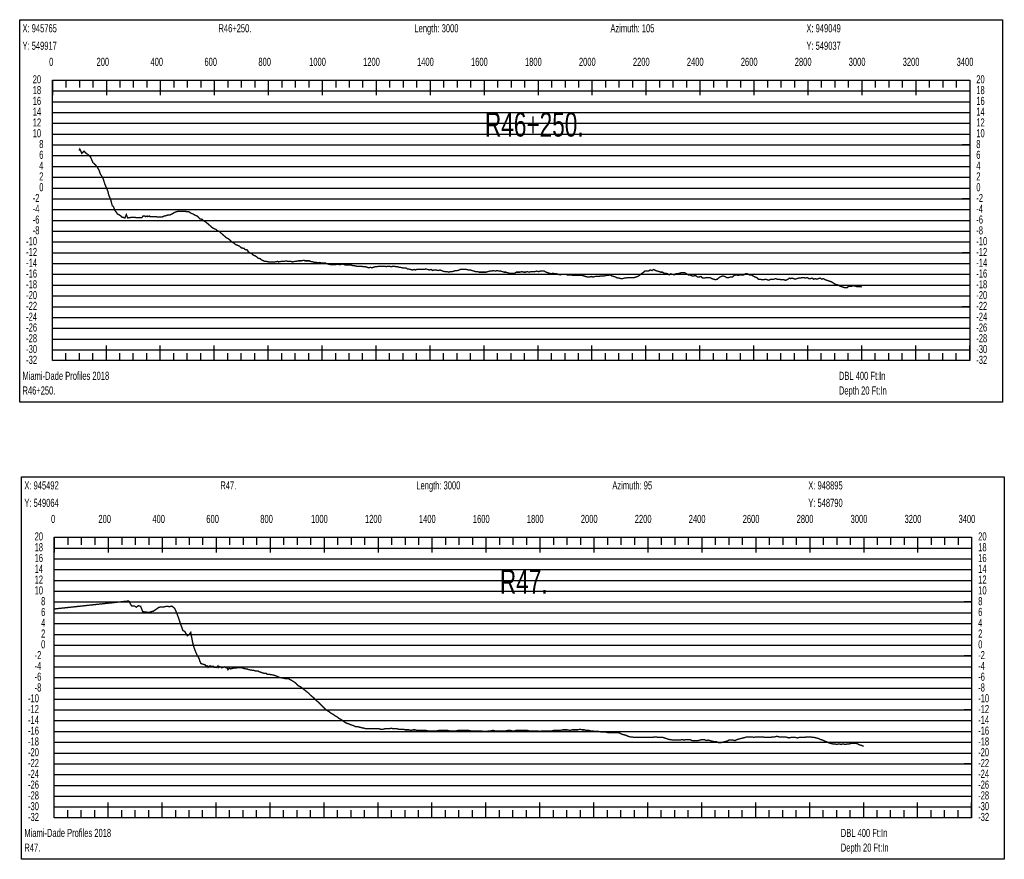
# Model space of a CAD drawing. Header units: inches. Extents: x 471865 to 538526, y 1054316 to 1102451.
# Tile 31 of 114: x 487398 to 491047, y 1070451 to 1073563. Entities that reach past the tile are written whole.
import ezdxf

# ---------------------------------------------------------------- set-up
doc = ezdxf.new("R2010")
doc.units = ezdxf.units.IN
doc.header["$MEASUREMENT"] = 0
for name, color, linetype in [('LABELS', 7, 'Continuous'), ('X_Gr1', 7, 'Continuous'), ('XSECTION', 7, 'Continuous')]:
    doc.layers.add(name, color=color, linetype=linetype)
doc.styles.get("Standard").update_dxf_attribs({"font": 'arial.ttf'})

msp = doc.modelspace()

# ---------------------------------------------------------------- linework, layer by layer
at = {"layer": 'X_Gr1', "color": 6, "linetype": 'Continuous', "lineweight": 18, "true_color": 0xff00ff, "transparency": 33554687, "const_width": 5}
for points in [[(487617.2, 1073078.3), (487617.2, 1073078.3), (487620.2, 1073084.1), (487627.8, 1073068), (487636.1, 1073076.4), (487643.9, 1073068), (487652.4, 1073062.4), (487660.4, 1073053.7), (487668.8, 1073033.9), (487678.3, 1073025.2), (487685, 1073016.9), (487692, 1073004.9), (487696.8, 1072990.9), (487705.5, 1072977.9), (487713.2, 1072953.9), (487724.1, 1072928.2), (487727.7, 1072913.2), (487734.6, 1072897.2), (487737.5, 1072886.2), (487740.6, 1072874.1), (487745.1, 1072870.4), (487750.2, 1072856.3), (487755.7, 1072849.9), (487759.8, 1072843.3), (487766.8, 1072839.9), (487772, 1072836), (487777.2, 1072830.6), (487782.3, 1072830.6), (487785.7, 1072828.2), (487787.6, 1072828), (487792.7, 1072841.2), (487797.9, 1072828.3), (487804.5, 1072829.9), (487810.8, 1072830.3), (487817.1, 1072830.7), (487823.4, 1072830.5), (487829.6, 1072829.8), (487835.9, 1072829.6), (487842.1, 1072830.2), (487848.4, 1072829.3), (487851.4, 1072830.9), (487854.3, 1072835.5), (487857.3, 1072835.5), (487860.4, 1072835.5), (487863.7, 1072833.5), (487869.9, 1072835.5), (487872, 1072833.5), (487878.5, 1072835.5), (487880.8, 1072833.5), (487885.5, 1072833.5), (487890.7, 1072833.5), (487896.1, 1072833.5), (487904.3, 1072833.5), (487907.1, 1072831.5), (487912.7, 1072831.5), (487921.5, 1072831.5), (487924.5, 1072831.5), (487933.2, 1072835.5), (487936, 1072835.5), (487941.9, 1072837.5), (487947.8, 1072839.5), (487953.7, 1072839.5), (487962.9, 1072843.5), (487966, 1072845.5), (487972.2, 1072849.5), (487978.4, 1072851.5), (487984.6, 1072853.5), (487993.7, 1072853.5), (487999.8, 1072853.5), (488002.9, 1072853.5), (488012.3, 1072853.5), (488015.3, 1072851.5), (488024.4, 1072851.5), (488027.4, 1072849.5), (488033.3, 1072845.5), (488039.4, 1072843.5), (488045.7, 1072839.5), (488055.2, 1072835.5), (488061.5, 1072829.5), (488064.6, 1072825.5), (488074, 1072823.5), (488077.2, 1072819.5), (488086.9, 1072813.5), (488096.7, 1072805.5), (488103.4, 1072799.5), (488110.1, 1072793.5), (488116.4, 1072789.5), (488126, 1072785.5), (488129.3, 1072781.5), (488139.3, 1072777.5), (488142.6, 1072773.5), (488149.4, 1072767.5), (488156.2, 1072761.5), (488163.1, 1072755.5), (488173.7, 1072749.5), (488177.2, 1072745.5), (488184.2, 1072739.5), (488191.3, 1072735.5), (488198.3, 1072729.5), (488209, 1072725.5), (488212.5, 1072723.5), (488219.2, 1072717.5), (488229.4, 1072715.5), (488232.6, 1072711.5), (488241.5, 1072709.5), (488244.3, 1072703.5), (488250.1, 1072699.5), (488259, 1072695.5), (488262.1, 1072691.5), (488271.2, 1072687.5), (488277.4, 1072683.5), (488280.5, 1072679.5), (488289.5, 1072677.5), (488292.6, 1072673.5), (488302, 1072669.5), (488305.1, 1072667.5), (488311.4, 1072667.5), (488321, 1072665.5), (488324.2, 1072665.5), (488333.6, 1072665.5), (488336.9, 1072665.5), (488343.4, 1072665.5), (488353.4, 1072667.5), (488356.8, 1072665.5), (488366.9, 1072667.5), (488373.6, 1072667.5), (488376.9, 1072667.5), (488386.8, 1072669.5), (488390, 1072667.5), (488399.2, 1072667.5), (488402.3, 1072667.5), (488408.4, 1072665.5), (488417.7, 1072667.5), (488420.9, 1072667.5), (488430.8, 1072669.5), (488437.6, 1072669.5), (488440.9, 1072669.5), (488451.2, 1072671.5), (488454.5, 1072669.5), (488464.6, 1072669.5), (488471.5, 1072669.5), (488475, 1072667.5), (488485.1, 1072665.5), (488491.4, 1072663.5), (488497.7, 1072663.5), (488504.3, 1072661.5), (488507.5, 1072663.5), (488517.5, 1072661.5), (488520.8, 1072661.5), (488530.6, 1072661.5), (488534, 1072659.5), (488540.7, 1072657.5), (488550.8, 1072655.5), (488554.2, 1072655.5), (488563.9, 1072655.5), (488569.9, 1072655.5), (488572.9, 1072657.5), (488582.1, 1072655.5), (488585.2, 1072655.5), (488594.7, 1072657.5), (488601.2, 1072655.5), (488604.5, 1072653.5), (488614.2, 1072653.5), (488617.4, 1072653.5), (488626.9, 1072653.5), (488633.5, 1072651.5), (488636.8, 1072651.5), (488646.9, 1072649.5), (488653.7, 1072649.5), (488660.3, 1072649.5), (488666.8, 1072649.5), (488669.9, 1072647.5), (488679.5, 1072647.5), (488685.7, 1072645.5), (488691.8, 1072643.5), (488697.6, 1072645.5), (488703.2, 1072643.5), (488708.9, 1072645.5), (488715, 1072647.5), (488721.4, 1072647.5), (488727.4, 1072649.5), (488730.5, 1072649.5), (488739.4, 1072649.5), (488745, 1072649.5), (488751, 1072649.5), (488757.2, 1072647.5), (488760.2, 1072649.5), (488768.9, 1072649.5), (488774.7, 1072647.5), (488780.5, 1072649.5), (488786.4, 1072649.5), (488792.5, 1072647.5), (488798.7, 1072647.5), (488804.6, 1072645.5), (488807.6, 1072645.5), (488816.6, 1072643.5), (488819.5, 1072643.5), (488828.6, 1072643.5), (488834.4, 1072639.5), (488837.5, 1072639.5), (488846.7, 1072637.5), (488852.8, 1072635.5), (488858.9, 1072637.5), (488865, 1072635.5), (488868.1, 1072637.5), (488877.5, 1072637.5), (488883.9, 1072637.5), (488890.4, 1072637.5), (488896.8, 1072637.5), (488903.2, 1072639.5), (488909.3, 1072637.5), (488915.6, 1072635.5), (488922.2, 1072637.5), (488928.9, 1072633.5), (488932.2, 1072635.5), (488942.2, 1072635.5), (488948.6, 1072633.5), (488955, 1072635.5), (488961.6, 1072633.5), (488964.9, 1072631.5), (488974.7, 1072629.5), (488981.2, 1072629.5), (488987.8, 1072627.5), (488994.3, 1072629.5), (489000.9, 1072629.5), (489007.3, 1072631.5), (489013.8, 1072633.5), (489020.3, 1072633.5), (489026.7, 1072635.5), (489030, 1072637.5), (489039.9, 1072637.5), (489046.7, 1072637.5), (489053.8, 1072637.5), (489060.6, 1072635.5), (489067.4, 1072635.5), (489074.1, 1072633.5), (489080.8, 1072631.5), (489087.6, 1072629.5), (489094.3, 1072629.5), (489100.8, 1072627.5), (489107.2, 1072627.5), (489113.6, 1072627.5), (489120, 1072627.5), (489126.5, 1072627.5), (489133.1, 1072629.5), (489139.7, 1072631.5), (489146.3, 1072631.5), (489153.2, 1072633.5), (489159.9, 1072631.5), (489166.8, 1072633.5), (489173.6, 1072631.5), (489180.1, 1072631.5), (489186.7, 1072629.5), (489193.2, 1072627.5), (489199.6, 1072627.5), (489205.9, 1072625.5), (489212.2, 1072623.5), (489218.7, 1072623.5), (489225.2, 1072623.5), (489231.8, 1072623.5), (489238.4, 1072627.5), (489245.2, 1072627.5), (489252, 1072627.5), (489258.7, 1072629.5), (489265.4, 1072627.5), (489272.2, 1072627.5), (489279, 1072629.5), (489286, 1072627.5), (489292.9, 1072629.5), (489300, 1072629.5), (489307.1, 1072629.5), (489314, 1072631.5), (489320.9, 1072629.5), (489327.8, 1072631.5), (489334.9, 1072631.5), (489341.9, 1072631.5), (489348.4, 1072627.5), (489354.9, 1072625.5), (489361.2, 1072623.5), (489367.6, 1072621.5), (489374.1, 1072623.5), (489380.5, 1072621.5), (489387.2, 1072621.5), (489393.8, 1072619.5), (489400.6, 1072617.5), (489407.2, 1072619.5), (489413.8, 1072619.5), (489420.6, 1072619.5), (489427.5, 1072617.5), (489434.3, 1072617.5), (489441, 1072617.5), (489447.5, 1072615.5), (489454.3, 1072615.5), (489461, 1072615.5), (489467.7, 1072615.5), (489474.6, 1072615.5), (489481.5, 1072615.5), (489488.5, 1072613.5), (489495.4, 1072611.5), (489502.3, 1072609.5), (489509.3, 1072609.5), (489516.2, 1072611.5), (489523.2, 1072609.5), (489530.1, 1072611.5), (489537.1, 1072611.5), (489544, 1072611.5), (489550.8, 1072613.5), (489557.6, 1072613.5), (489564.4, 1072613.5), (489571.4, 1072615.5), (489578.4, 1072615.5), (489585.3, 1072617.5), (489592.4, 1072613.5), (489599.5, 1072611.5), (489606.5, 1072609.5), (489613.1, 1072605.5), (489619.5, 1072605.5), (489625.9, 1072603.5), (489632.2, 1072603.5), (489638, 1072605.5), (489644.1, 1072605.5), (489650.3, 1072607.5), (489656.8, 1072607.5), (489663, 1072607.5), (489669.3, 1072607.5), (489675.5, 1072607.5), (489681.7, 1072609.5), (489688.2, 1072611.5), (489694.6, 1072615.5), (489701.1, 1072621.5), (489707.7, 1072625.5), (489714.4, 1072631.5), (489721.1, 1072631.5), (489727.7, 1072631.5), (489734.4, 1072635.5), (489741.1, 1072633.5), (489747.7, 1072637.5), (489754.6, 1072633.5), (489761.2, 1072631.5), (489767.6, 1072629.5), (489774.1, 1072627.5), (489780.2, 1072627.5), (489786.5, 1072623.5), (489792.7, 1072623.5), (489798.8, 1072621.5), (489804.8, 1072617.5), (489811, 1072621.5), (489817.2, 1072619.5), (489823.2, 1072617.5), (489829.6, 1072621.5), (489836.3, 1072621.5), (489842.8, 1072623.5), (489849.5, 1072625.5), (489856, 1072625.5), (489862.5, 1072625.5), (489869.2, 1072621.5), (489875.9, 1072617.5), (489882.5, 1072617.5), (489889.1, 1072613.5), (489895.8, 1072613.5), (489902.8, 1072615.5), (489909.5, 1072609.5), (489916.1, 1072609.5), (489922.6, 1072611.5), (489929.1, 1072605.5), (489935.7, 1072605.5), (489942.2, 1072607.5), (489949, 1072607.5), (489956.1, 1072607.5), (489963, 1072603.5), (489969.7, 1072601.5), (489976.4, 1072599.5), (489983.3, 1072601.5), (489990.1, 1072607.5), (489997, 1072611.5), (490003.9, 1072613.5), (490011, 1072611.5), (490018, 1072607.5), (490024.9, 1072607.5), (490032, 1072609.5), (490039.1, 1072609.5), (490046.1, 1072615.5), (490053.4, 1072617.5), (490060.3, 1072615.5), (490067.1, 1072617.5), (490074, 1072617.5), (490081, 1072617.5), (490088.1, 1072621.5), (490095.2, 1072621.5), (490102.1, 1072617.5), (490108.9, 1072617.5), (490115.9, 1072613.5), (490122.8, 1072609.5), (490129.3, 1072607.5), (490135.6, 1072601.5), (490141.9, 1072601.5), (490148.2, 1072599.5), (490154.5, 1072599.5), (490162.3, 1072601.5), (490167.5, 1072599.5), (490174.6, 1072597.5), (490180.9, 1072601.5), (490186.3, 1072601.5), (490193.1, 1072601.5), (490199.3, 1072603.5), (490205.1, 1072601.5), (490212.8, 1072601.5), (490218.9, 1072599.5), (490223.5, 1072599.5), (490230.1, 1072599.5), (490235.9, 1072597.5), (490242.1, 1072599.5), (490250.6, 1072605.5), (490253.9, 1072603.5), (490260, 1072605.5), (490266.1, 1072603.5), (490272.1, 1072601.5), (490278.1, 1072603.5), (490284.4, 1072605.5), (490290.7, 1072605.5), (490297, 1072607.5), (490303.4, 1072607.5), (490309.9, 1072605.5), (490316.3, 1072607.5), (490322.5, 1072603.5), (490328.4, 1072603.5), (490334.2, 1072605.5), (490340.3, 1072601.5), (490346.3, 1072603.5), (490352.2, 1072601.5), (490358.2, 1072603.5), (490364.3, 1072605.5), (490370.6, 1072601.5), (490376.7, 1072603.5), (490382.8, 1072599.5), (490388.8, 1072597.5), (490394.7, 1072595.5), (490400.5, 1072593.5), (490406.7, 1072591.5), (490412.9, 1072587.5), (490419, 1072583.5), (490425.3, 1072581.5), (490431.7, 1072579.5), (490438.1, 1072575.5), (490444.5, 1072573.5), (490451.1, 1072571.5), (490457.4, 1072569.5), (490463.6, 1072569.5), (490469.9, 1072575.5), (490476, 1072575.5), (490482.2, 1072575.5), (490488.7, 1072577.5), (490495.1, 1072575.5), (490501.6, 1072573.5), (490508.3, 1072573.5), (490515, 1072573.5), (490518.7, 1072572.3)], [(487526.7, 1071379.1), (487526.7, 1071379.1), (487801.9, 1071408.6), (487804.9, 1071402.9), (487812.1, 1071390.6), (487822.7, 1071390.2), (487829.6, 1071385.5), (487837.2, 1071391.1), (487845.9, 1071388.6), (487851.3, 1071374.5), (487853.2, 1071369.4), (487857.3, 1071368.5), (487877.5, 1071366.1), (487884.4, 1071368.9), (487892.9, 1071370.7), (487904.8, 1071378.9), (487913.9, 1071385.3), (487923.1, 1071386.3), (487933, 1071386.9), (487943.7, 1071389.2), (487952.2, 1071387.5), (487961.8, 1071389.4), (487971, 1071382.2), (487976.3, 1071371.6), (487985.1, 1071349.3), (487994.3, 1071321.8), (488002.3, 1071299.4), (488009.6, 1071295.1), (488018.7, 1071279.5), (488026.1, 1071284.5), (488031.5, 1071292.2), (488038.5, 1071254.6), (488044.5, 1071233.2), (488049.2, 1071221.6), (488055.4, 1071206.7), (488059.2, 1071201.4), (488063.4, 1071192.9), (488065.2, 1071185.2), (488069.2, 1071176.7), (488081.7, 1071172.9), (488084.8, 1071172), (488088.6, 1071166.7), (488092.6, 1071168.3), (488095.6, 1071162.6), (488098.4, 1071166.7), (488103.5, 1071167.6), (488108.6, 1071166), (488114.4, 1071167), (488117.6, 1071162.7), (488124.4, 1071163.1), (488128.3, 1071161.9), (488132.7, 1071168.1), (488135.2, 1071161.8), (488138.6, 1071165.3), (488144.3, 1071163), (488146.2, 1071160.9), (488151.4, 1071162.6), (488157.2, 1071164.8), (488161.5, 1071161.4), (488165.4, 1071161.2), (488169.4, 1071153.7), (488174.4, 1071159.6), (488178.1, 1071156.9), (488183.3, 1071157.5), (488185.4, 1071158.8), (488191.6, 1071159.6), (488197.9, 1071160.3), (488204.1, 1071160.9), (488210.4, 1071160.9), (488216.7, 1071160.9), (488221.5, 1071160.9), (488227.1, 1071158.9), (488235.6, 1071156.9), (488241, 1071156.9), (488243.6, 1071154.9), (488251.8, 1071152.9), (488254.6, 1071152.9), (488263.4, 1071150.9), (488266.4, 1071150.9), (488272.1, 1071148.9), (488281, 1071148.9), (488283.9, 1071146.9), (488301.8, 1071140.9), (488310.9, 1071140.9), (488314.1, 1071136.9), (488324.3, 1071136.9), (488327.6, 1071134.9), (488333.5, 1071134.9), (488341.3, 1071132.9), (488352.8, 1071128.9), (488355.8, 1071126.9), (488362.2, 1071124.9), (488370.6, 1071122.9), (488373.2, 1071122.9), (488380.6, 1071120.9), (488386.3, 1071120.9), (488393.1, 1071120.9), (488400.2, 1071116.9), (488407.3, 1071112.9), (488414.4, 1071108.9), (488421.9, 1071102.9), (488429.6, 1071094.9), (488437.6, 1071090.9), (488445.6, 1071084.9), (488453.3, 1071078.9), (488460.7, 1071072.9), (488468.2, 1071066.9), (488475.8, 1071058.9), (488483.2, 1071052.9), (488490.5, 1071046.9), (488497.9, 1071038.9), (488505.1, 1071032.9), (488512.7, 1071024.9), (488520.6, 1071016.9), (488528.6, 1071008.9), (488536.1, 1071002.9), (488543.4, 1070998.9), (488551, 1070992.9), (488558.7, 1070988.9), (488566.3, 1070982.9), (488574, 1070978.9), (488581.6, 1070972.9), (488589.3, 1070968.9), (488596.7, 1070962.9), (488603.6, 1070958.9), (488610.3, 1070954.9), (488617.8, 1070952.9), (488626.2, 1070948.9), (488634.4, 1070946.9), (488641.7, 1070942.9), (488648.7, 1070942.9), (488656.2, 1070940.9), (488664.5, 1070938.9), (488673.5, 1070936.9), (488682.2, 1070934.9), (488689.5, 1070934.9), (488696.4, 1070934.9), (488704, 1070934.9), (488712.2, 1070934.9), (488720.6, 1070934.9), (488728.7, 1070934.9), (488736.4, 1070932.9), (488743.8, 1070932.9), (488751, 1070934.9), (488758.5, 1070934.9), (488766.6, 1070934.9), (488774.6, 1070936.9), (488782, 1070934.9), (488788.6, 1070934.9), (488795.5, 1070934.9), (488803.4, 1070932.9), (488811.8, 1070932.9), (488819.6, 1070932.9), (488826.4, 1070930.9), (488832.9, 1070930.9), (488840.1, 1070930.9), (488847.9, 1070928.9), (488855.7, 1070930.9), (488862.9, 1070930.9), (488870.2, 1070928.9), (488877.8, 1070928.9), (488885.5, 1070928.9), (488893.5, 1070928.9), (488902.2, 1070928.9), (488911.1, 1070926.9), (488919.3, 1070926.9), (488926.9, 1070926.9), (488934.7, 1070926.9), (488942.9, 1070926.9), (488951.2, 1070928.9), (488959.4, 1070928.9), (488967.5, 1070928.9), (488975.2, 1070928.9), (488982.8, 1070928.9), (488990.4, 1070926.9), (488998.4, 1070926.9), (489006.8, 1070926.9), (489015.1, 1070926.9), (489022.5, 1070928.9), (489029.7, 1070928.9), (489037.3, 1070928.9), (489045, 1070928.9), (489052.9, 1070928.9), (489061, 1070928.9), (489069.2, 1070926.9), (489076.8, 1070926.9), (489083.7, 1070926.9), (489090.7, 1070926.9), (489098.8, 1070926.9), (489107.5, 1070926.9), (489115.6, 1070924.9), (489122.6, 1070924.9), (489129.1, 1070924.9), (489136.2, 1070926.9), (489144, 1070926.9), (489151.9, 1070928.9), (489159.8, 1070926.9), (489167.4, 1070926.9), (489175, 1070926.9), (489182.8, 1070926.9), (489190.9, 1070926.9), (489198.8, 1070926.9), (489206.8, 1070928.9), (489215.3, 1070928.9), (489223.4, 1070926.9), (489231, 1070926.9), (489238.3, 1070928.9), (489245.9, 1070928.9), (489254.3, 1070928.9), (489262.8, 1070928.9), (489271, 1070928.9), (489278.7, 1070928.9), (489286.1, 1070926.9), (489293.5, 1070926.9), (489300.9, 1070926.9), (489308.5, 1070926.9), (489317, 1070926.9), (489325.5, 1070924.9), (489333, 1070926.9), (489339.6, 1070926.9), (489346.5, 1070926.9), (489354.1, 1070926.9), (489362.1, 1070926.9), (489370.3, 1070926.9), (489378.3, 1070928.9), (489386.4, 1070928.9), (489394.3, 1070928.9), (489402.1, 1070928.9), (489410.1, 1070930.9), (489418.3, 1070930.9), (489427, 1070930.9), (489435.2, 1070928.9), (489446.5, 1070930.9), (489450.6, 1070930.9), (489458.8, 1070930.9), (489466.8, 1070930.9), (489474.3, 1070932.9), (489481.8, 1070930.9), (489489.8, 1070930.9), (489497.9, 1070928.9), (489506, 1070928.9), (489513.8, 1070926.9), (489521.5, 1070926.9), (489529, 1070924.9), (489536.2, 1070924.9), (489543.9, 1070924.9), (489551.9, 1070922.9), (489560.3, 1070922.9), (489568.7, 1070922.9), (489576.2, 1070920.9), (489583.1, 1070920.9), (489590.2, 1070920.9), (489598.2, 1070920.9), (489606.6, 1070920.9), (489614.4, 1070920.9), (489621.6, 1070918.9), (489628.4, 1070914.9), (489635.8, 1070912.9), (489643.9, 1070910.9), (489652.2, 1070906.9), (489659.9, 1070904.9), (489666.8, 1070904.9), (489673.6, 1070902.9), (489681, 1070902.9), (489689, 1070902.9), (489697.3, 1070902.9), (489705, 1070902.9), (489712.1, 1070902.9), (489719, 1070902.9), (489726.6, 1070902.9), (489734.8, 1070902.9), (489743.2, 1070902.9), (489751.4, 1070904.9), (489766.2, 1070902.9), (489781.3, 1070902.9), (489798.6, 1070896.9), (489806.7, 1070894.9), (489820.7, 1070892.9), (489828.2, 1070892.9), (489836.5, 1070892.9), (489844.8, 1070892.9), (489852.7, 1070894.9), (489859.7, 1070892.9), (489866.4, 1070894.9), (489873.8, 1070894.9), (489881.9, 1070894.9), (489889.9, 1070890.9), (489897.3, 1070890.9), (489904.4, 1070890.9), (489911.5, 1070890.9), (489918.8, 1070892.9), (489926.8, 1070894.9), (489934.8, 1070894.9), (489942.2, 1070890.9), (489949.3, 1070892.9), (489956.5, 1070890.9), (489972.1, 1070886.9), (489980.2, 1070886.9), (489987.9, 1070882.9), (489994.7, 1070882.9), (490018.7, 1070888.9), (490026, 1070892.9), (490032.8, 1070892.9), (490040.4, 1070892.9), (490048.3, 1070890.9), (490056.1, 1070894.9), (490078.9, 1070900.9), (490086.4, 1070902.9), (490094.4, 1070904.9), (490103, 1070904.9), (490111.1, 1070904.9), (490118.7, 1070902.9), (490125.8, 1070904.9), (490133.1, 1070904.9), (490141.3, 1070904.9), (490150.2, 1070904.9), (490158.8, 1070902.9), (490166.2, 1070902.9), (490173.1, 1070902.9), (490180.8, 1070902.9), (490188.9, 1070904.9), (490196.8, 1070904.9), (490204.4, 1070906.9), (490211.8, 1070904.9), (490219.4, 1070904.9), (490226.9, 1070904.9), (490234.3, 1070904.9), (490242, 1070902.9), (490249.5, 1070900.9), (490256.7, 1070902.9), (490264.1, 1070902.9), (490272.1, 1070902.9), (490280, 1070900.9), (490287.6, 1070902.9), (490295.4, 1070902.9), (490303.5, 1070902.9), (490320.2, 1070904.9), (490327.9, 1070904.9), (490334.9, 1070902.9), (490342, 1070902.9), (490349.9, 1070900.9), (490358.2, 1070898.9), (490366.1, 1070894.9), (490373.8, 1070892.9), (490381.2, 1070888.9), (490388.4, 1070886.9), (490395.4, 1070882.9), (490402.6, 1070880.9), (490410.3, 1070878.9), (490418.2, 1070878.9), (490426.1, 1070876.9), (490433.9, 1070878.9), (490441.6, 1070876.9), (490449.4, 1070878.9), (490457.1, 1070876.9), (490469, 1070878.9), (490473, 1070878.9), (490480.7, 1070880.9), (490488.3, 1070880.9), (490495.7, 1070880.9), (490503.5, 1070878.9), (490511.5, 1070874.9), (490519.1, 1070872.9), (490525.7, 1070869.5)]]:
    msp.add_lwpolyline(points, dxfattribs=at)
at = {"layer": 'XSECTION', "color": 18, "linetype": 'Continuous', "true_color": 0x000000}
for points in [[(487397.5, 1073563.5), (491039.9, 1073563.5), (491039.9, 1072145.5), (487397.5, 1072145.5), (487397.5, 1073563.5)], [(487518.7, 1073339.5), (490918.7, 1073339.5), (490918.7, 1072299.5), (487518.7, 1072299.5), (487518.7, 1073339.5)], [(487518.7, 1073339.5), (487518.7, 1073283.1)], [(487518.7, 1073339.5), (487518.7, 1073283.1)], [(487518.7, 1073339.5), (487518.7, 1073311.5)], [(487518.7, 1073339.5), (487518.7, 1073311.5)], [(487568.7, 1073339.5), (487568.7, 1073311.5)], [(487618.7, 1073339.5), (487618.7, 1073311.5)], [(487668.7, 1073339.5), (487668.7, 1073311.5)], [(487718.7, 1073339.5), (487718.7, 1073283.1)], [(487718.7, 1073339.5), (487718.7, 1073311.5)], [(487768.7, 1073339.5), (487768.7, 1073311.5)], [(487818.7, 1073339.5), (487818.7, 1073311.5)], [(487868.7, 1073339.5), (487868.7, 1073311.5)], [(487918.7, 1073339.5), (487918.7, 1073283.1)], [(487918.7, 1073339.5), (487918.7, 1073311.5)], [(487968.7, 1073339.5), (487968.7, 1073311.5)], [(488018.7, 1073339.5), (488018.7, 1073311.5)], [(488068.7, 1073339.5), (488068.7, 1073311.5)], [(488118.7, 1073339.5), (488118.7, 1073283.1)], [(488118.7, 1073339.5), (488118.7, 1073311.5)], [(488168.7, 1073339.5), (488168.7, 1073311.5)], [(488218.7, 1073339.5), (488218.7, 1073311.5)], [(488268.7, 1073339.5), (488268.7, 1073311.5)], [(488318.7, 1073339.5), (488318.7, 1073283.1)], [(488318.7, 1073339.5), (488318.7, 1073311.5)], [(488368.7, 1073339.5), (488368.7, 1073311.5)], [(488418.7, 1073339.5), (488418.7, 1073311.5)], [(488468.7, 1073339.5), (488468.7, 1073311.5)], [(488518.7, 1073339.5), (488518.7, 1073283.1)], [(488518.7, 1073339.5), (488518.7, 1073311.5)], [(488568.7, 1073339.5), (488568.7, 1073311.5)], [(488618.7, 1073339.5), (488618.7, 1073311.5)], [(488668.7, 1073339.5), (488668.7, 1073311.5)], [(488718.7, 1073339.5), (488718.7, 1073283.1)], [(488718.7, 1073339.5), (488718.7, 1073311.5)], [(488768.7, 1073339.5), (488768.7, 1073311.5)], [(488818.7, 1073339.5), (488818.7, 1073311.5)], [(488868.7, 1073339.5), (488868.7, 1073311.5)], [(488918.7, 1073339.5), (488918.7, 1073283.1)], [(488918.7, 1073339.5), (488918.7, 1073311.5)], [(488968.7, 1073339.5), (488968.7, 1073311.5)], [(489018.7, 1073339.5), (489018.7, 1073311.5)], [(489068.7, 1073339.5), (489068.7, 1073311.5)], [(489118.7, 1073339.5), (489118.7, 1073283.1)], [(489118.7, 1073339.5), (489118.7, 1073311.5)], [(489168.7, 1073339.5), (489168.7, 1073311.5)], [(489218.7, 1073339.5), (489218.7, 1073311.5)], [(489268.7, 1073339.5), (489268.7, 1073311.5)], [(489318.7, 1073339.5), (489318.7, 1073283.1)], [(489318.7, 1073339.5), (489318.7, 1073311.5)], [(489368.7, 1073339.5), (489368.7, 1073311.5)], [(489418.7, 1073339.5), (489418.7, 1073311.5)], [(489468.7, 1073339.5), (489468.7, 1073311.5)], [(489518.7, 1073339.5), (489518.7, 1073283.1)], [(489518.7, 1073339.5), (489518.7, 1073311.5)], [(489568.7, 1073339.5), (489568.7, 1073311.5)], [(489618.7, 1073339.5), (489618.7, 1073311.5)], [(489668.7, 1073339.5), (489668.7, 1073311.5)], [(489718.7, 1073339.5), (489718.7, 1073283.1)], [(489718.7, 1073339.5), (489718.7, 1073311.5)], [(489768.7, 1073339.5), (489768.7, 1073311.5)], [(489818.7, 1073339.5), (489818.7, 1073311.5)], [(489868.7, 1073339.5), (489868.7, 1073311.5)], [(489918.7, 1073339.5), (489918.7, 1073283.1)], [(489918.7, 1073339.5), (489918.7, 1073311.5)], [(489968.7, 1073339.5), (489968.7, 1073311.5)], [(490018.7, 1073339.5), (490018.7, 1073311.5)], [(490068.7, 1073339.5), (490068.7, 1073311.5)], [(490118.7, 1073339.5), (490118.7, 1073283.1)], [(490118.7, 1073339.5), (490118.7, 1073311.5)], [(490168.7, 1073339.5), (490168.7, 1073311.5)], [(490218.7, 1073339.5), (490218.7, 1073311.5)], [(490268.7, 1073339.5), (490268.7, 1073311.5)], [(490318.7, 1073339.5), (490318.7, 1073283.1)], [(490318.7, 1073339.5), (490318.7, 1073311.5)], [(490368.7, 1073339.5), (490368.7, 1073311.5)], [(490418.7, 1073339.5), (490418.7, 1073311.5)], [(490468.7, 1073339.5), (490468.7, 1073311.5)], [(490518.7, 1073339.5), (490518.7, 1073283.1)], [(490518.7, 1073339.5), (490518.7, 1073311.5)], [(490568.7, 1073339.5), (490568.7, 1073311.5)], [(490618.7, 1073339.5), (490618.7, 1073311.5)], [(490668.7, 1073339.5), (490668.7, 1073311.5)], [(490718.7, 1073339.5), (490718.7, 1073283.1)], [(490718.7, 1073339.5), (490718.7, 1073311.5)], [(490768.7, 1073339.5), (490768.7, 1073311.5)], [(490818.7, 1073339.5), (490818.7, 1073311.5)], [(490868.7, 1073339.5), (490868.7, 1073311.5)], [(490918.7, 1073339.5), (490918.7, 1073283.1)], [(490918.7, 1073339.5), (490918.7, 1073311.5)], [(487518.7, 1073099.5), (487546.7, 1073099.5)], [(490918.7, 1073099.5), (490890.7, 1073099.5)], [(487518.7, 1072899.5), (487546.7, 1072899.5)], [(490918.7, 1072899.5), (490890.7, 1072899.5)], [(487518.7, 1072699.5), (487546.7, 1072699.5)], [(490918.7, 1072699.5), (490890.7, 1072699.5)], [(487518.7, 1072499.5), (487546.7, 1072499.5)], [(490918.7, 1072499.5), (490890.7, 1072499.5)], [(487518.7, 1072299.5), (487518.7, 1072355.9)], [(487518.7, 1072299.5), (487518.7, 1072355.9)], [(487718.7, 1072299.5), (487718.7, 1072355.9)], [(487918.7, 1072299.5), (487918.7, 1072355.9)], [(488118.7, 1072299.5), (488118.7, 1072355.9)], [(488318.7, 1072299.5), (488318.7, 1072355.9)], [(488518.7, 1072299.5), (488518.7, 1072355.9)], [(488718.7, 1072299.5), (488718.7, 1072355.9)], [(488918.7, 1072299.5), (488918.7, 1072355.9)], [(489118.7, 1072299.5), (489118.7, 1072355.9)], [(489318.7, 1072299.5), (489318.7, 1072355.9)], [(489518.7, 1072299.5), (489518.7, 1072355.9)], [(489718.7, 1072299.5), (489718.7, 1072355.9)], [(489918.7, 1072299.5), (489918.7, 1072355.9)], [(490118.7, 1072299.5), (490118.7, 1072355.9)], [(490318.7, 1072299.5), (490318.7, 1072355.9)], [(490518.7, 1072299.5), (490518.7, 1072355.9)], [(490718.7, 1072299.5), (490718.7, 1072355.9)], [(490918.7, 1072299.5), (490918.7, 1072355.9)], [(487518.7, 1072299.5), (487518.7, 1072327.5)], [(487518.7, 1072299.5), (487518.7, 1072327.5)], [(487568.7, 1072299.5), (487568.7, 1072327.5)], [(487618.7, 1072299.5), (487618.7, 1072327.5)], [(487668.7, 1072299.5), (487668.7, 1072327.5)], [(487718.7, 1072299.5), (487718.7, 1072327.5)], [(487768.7, 1072299.5), (487768.7, 1072327.5)], [(487818.7, 1072299.5), (487818.7, 1072327.5)], [(487868.7, 1072299.5), (487868.7, 1072327.5)], [(487918.7, 1072299.5), (487918.7, 1072327.5)], [(487968.7, 1072299.5), (487968.7, 1072327.5)], [(488018.7, 1072299.5), (488018.7, 1072327.5)], [(488068.7, 1072299.5), (488068.7, 1072327.5)], [(488118.7, 1072299.5), (488118.7, 1072327.5)], [(488168.7, 1072299.5), (488168.7, 1072327.5)], [(488218.7, 1072299.5), (488218.7, 1072327.5)], [(488268.7, 1072299.5), (488268.7, 1072327.5)], [(488318.7, 1072299.5), (488318.7, 1072327.5)], [(488368.7, 1072299.5), (488368.7, 1072327.5)], [(488418.7, 1072299.5), (488418.7, 1072327.5)], [(488468.7, 1072299.5), (488468.7, 1072327.5)], [(488518.7, 1072299.5), (488518.7, 1072327.5)], [(488568.7, 1072299.5), (488568.7, 1072327.5)], [(488618.7, 1072299.5), (488618.7, 1072327.5)], [(488668.7, 1072299.5), (488668.7, 1072327.5)], [(488718.7, 1072299.5), (488718.7, 1072327.5)], [(488768.7, 1072299.5), (488768.7, 1072327.5)], [(488818.7, 1072299.5), (488818.7, 1072327.5)], [(488868.7, 1072299.5), (488868.7, 1072327.5)], [(488918.7, 1072299.5), (488918.7, 1072327.5)], [(488968.7, 1072299.5), (488968.7, 1072327.5)], [(489018.7, 1072299.5), (489018.7, 1072327.5)], [(489068.7, 1072299.5), (489068.7, 1072327.5)], [(489118.7, 1072299.5), (489118.7, 1072327.5)], [(489168.7, 1072299.5), (489168.7, 1072327.5)], [(489218.7, 1072299.5), (489218.7, 1072327.5)], [(489268.7, 1072299.5), (489268.7, 1072327.5)], [(489318.7, 1072299.5), (489318.7, 1072327.5)], [(489368.7, 1072299.5), (489368.7, 1072327.5)], [(489418.7, 1072299.5), (489418.7, 1072327.5)], [(489468.7, 1072299.5), (489468.7, 1072327.5)], [(489518.7, 1072299.5), (489518.7, 1072327.5)], [(489568.7, 1072299.5), (489568.7, 1072327.5)], [(489618.7, 1072299.5), (489618.7, 1072327.5)], [(489668.7, 1072299.5), (489668.7, 1072327.5)], [(489718.7, 1072299.5), (489718.7, 1072327.5)], [(489768.7, 1072299.5), (489768.7, 1072327.5)], [(489818.7, 1072299.5), (489818.7, 1072327.5)], [(489868.7, 1072299.5), (489868.7, 1072327.5)], [(489918.7, 1072299.5), (489918.7, 1072327.5)], [(489968.7, 1072299.5), (489968.7, 1072327.5)], [(490018.7, 1072299.5), (490018.7, 1072327.5)], [(490068.7, 1072299.5), (490068.7, 1072327.5)], [(490118.7, 1072299.5), (490118.7, 1072327.5)], [(490168.7, 1072299.5), (490168.7, 1072327.5)], [(490218.7, 1072299.5), (490218.7, 1072327.5)], [(490268.7, 1072299.5), (490268.7, 1072327.5)], [(490318.7, 1072299.5), (490318.7, 1072327.5)], [(490368.7, 1072299.5), (490368.7, 1072327.5)], [(490418.7, 1072299.5), (490418.7, 1072327.5)], [(490468.7, 1072299.5), (490468.7, 1072327.5)], [(490518.7, 1072299.5), (490518.7, 1072327.5)], [(490568.7, 1072299.5), (490568.7, 1072327.5)], [(490618.7, 1072299.5), (490618.7, 1072327.5)], [(490668.7, 1072299.5), (490668.7, 1072327.5)], [(490718.7, 1072299.5), (490718.7, 1072327.5)], [(490768.7, 1072299.5), (490768.7, 1072327.5)], [(490818.7, 1072299.5), (490818.7, 1072327.5)], [(490868.7, 1072299.5), (490868.7, 1072327.5)], [(490918.7, 1072299.5), (490918.7, 1072327.5)], [(487404.5, 1071868.9), (491046.9, 1071868.9), (491046.9, 1070450.9), (487404.5, 1070450.9), (487404.5, 1071868.9)], [(487525.7, 1071644.9), (490925.7, 1071644.9), (490925.7, 1070604.9), (487525.7, 1070604.9), (487525.7, 1071644.9)], [(487525.7, 1071644.9), (487525.7, 1071588.5)], [(487525.7, 1071644.9), (487525.7, 1071588.5)], [(487525.7, 1071644.9), (487525.7, 1071616.9)], [(487525.7, 1071644.9), (487525.7, 1071616.9)], [(487575.7, 1071644.9), (487575.7, 1071616.9)], [(487625.7, 1071644.9), (487625.7, 1071616.9)], [(487675.7, 1071644.9), (487675.7, 1071616.9)], [(487725.7, 1071644.9), (487725.7, 1071588.5)], [(487725.7, 1071644.9), (487725.7, 1071616.9)], [(487775.7, 1071644.9), (487775.7, 1071616.9)], [(487825.7, 1071644.9), (487825.7, 1071616.9)], [(487875.7, 1071644.9), (487875.7, 1071616.9)], [(487925.7, 1071644.9), (487925.7, 1071588.5)], [(487925.7, 1071644.9), (487925.7, 1071616.9)], [(487975.7, 1071644.9), (487975.7, 1071616.9)], [(488025.7, 1071644.9), (488025.7, 1071616.9)], [(488075.7, 1071644.9), (488075.7, 1071616.9)], [(488125.7, 1071644.9), (488125.7, 1071588.5)], [(488125.7, 1071644.9), (488125.7, 1071616.9)], [(488175.7, 1071644.9), (488175.7, 1071616.9)], [(488225.7, 1071644.9), (488225.7, 1071616.9)], [(488275.7, 1071644.9), (488275.7, 1071616.9)], [(488325.7, 1071644.9), (488325.7, 1071588.5)], [(488325.7, 1071644.9), (488325.7, 1071616.9)], [(488375.7, 1071644.9), (488375.7, 1071616.9)], [(488425.7, 1071644.9), (488425.7, 1071616.9)], [(488475.7, 1071644.9), (488475.7, 1071616.9)], [(488525.7, 1071644.9), (488525.7, 1071588.5)], [(488525.7, 1071644.9), (488525.7, 1071616.9)], [(488575.7, 1071644.9), (488575.7, 1071616.9)], [(488625.7, 1071644.9), (488625.7, 1071616.9)], [(488675.7, 1071644.9), (488675.7, 1071616.9)], [(488725.7, 1071644.9), (488725.7, 1071588.5)], [(488725.7, 1071644.9), (488725.7, 1071616.9)], [(488775.7, 1071644.9), (488775.7, 1071616.9)], [(488825.7, 1071644.9), (488825.7, 1071616.9)], [(488875.7, 1071644.9), (488875.7, 1071616.9)], [(488925.7, 1071644.9), (488925.7, 1071588.5)], [(488925.7, 1071644.9), (488925.7, 1071616.9)], [(488975.7, 1071644.9), (488975.7, 1071616.9)], [(489025.7, 1071644.9), (489025.7, 1071616.9)], [(489075.7, 1071644.9), (489075.7, 1071616.9)], [(489125.7, 1071644.9), (489125.7, 1071588.5)], [(489125.7, 1071644.9), (489125.7, 1071616.9)], [(489175.7, 1071644.9), (489175.7, 1071616.9)], [(489225.7, 1071644.9), (489225.7, 1071616.9)], [(489275.7, 1071644.9), (489275.7, 1071616.9)], [(489325.7, 1071644.9), (489325.7, 1071588.5)], [(489325.7, 1071644.9), (489325.7, 1071616.9)], [(489375.7, 1071644.9), (489375.7, 1071616.9)], [(489425.7, 1071644.9), (489425.7, 1071616.9)], [(489475.7, 1071644.9), (489475.7, 1071616.9)], [(489525.7, 1071644.9), (489525.7, 1071588.5)], [(489525.7, 1071644.9), (489525.7, 1071616.9)], [(489575.7, 1071644.9), (489575.7, 1071616.9)], [(489625.7, 1071644.9), (489625.7, 1071616.9)], [(489675.7, 1071644.9), (489675.7, 1071616.9)], [(489725.7, 1071644.9), (489725.7, 1071588.5)], [(489725.7, 1071644.9), (489725.7, 1071616.9)], [(489775.7, 1071644.9), (489775.7, 1071616.9)], [(489825.7, 1071644.9), (489825.7, 1071616.9)], [(489875.7, 1071644.9), (489875.7, 1071616.9)], [(489925.7, 1071644.9), (489925.7, 1071588.5)], [(489925.7, 1071644.9), (489925.7, 1071616.9)], [(489975.7, 1071644.9), (489975.7, 1071616.9)], [(490025.7, 1071644.9), (490025.7, 1071616.9)], [(490075.7, 1071644.9), (490075.7, 1071616.9)], [(490125.7, 1071644.9), (490125.7, 1071588.5)], [(490125.7, 1071644.9), (490125.7, 1071616.9)], [(490175.7, 1071644.9), (490175.7, 1071616.9)], [(490225.7, 1071644.9), (490225.7, 1071616.9)], [(490275.7, 1071644.9), (490275.7, 1071616.9)], [(490325.7, 1071644.9), (490325.7, 1071588.5)], [(490325.7, 1071644.9), (490325.7, 1071616.9)], [(490375.7, 1071644.9), (490375.7, 1071616.9)], [(490425.7, 1071644.9), (490425.7, 1071616.9)], [(490475.7, 1071644.9), (490475.7, 1071616.9)], [(490525.7, 1071644.9), (490525.7, 1071588.5)], [(490525.7, 1071644.9), (490525.7, 1071616.9)], [(490575.7, 1071644.9), (490575.7, 1071616.9)], [(490625.7, 1071644.9), (490625.7, 1071616.9)], [(490675.7, 1071644.9), (490675.7, 1071616.9)], [(490725.7, 1071644.9), (490725.7, 1071588.5)], [(490725.7, 1071644.9), (490725.7, 1071616.9)], [(490775.7, 1071644.9), (490775.7, 1071616.9)], [(490825.7, 1071644.9), (490825.7, 1071616.9)], [(490875.7, 1071644.9), (490875.7, 1071616.9)], [(490925.7, 1071644.9), (490925.7, 1071588.5)], [(490925.7, 1071644.9), (490925.7, 1071616.9)], [(487525.7, 1071404.9), (487553.7, 1071404.9)], [(490925.7, 1071404.9), (490897.7, 1071404.9)], [(487525.7, 1071204.9), (487553.7, 1071204.9)], [(490925.7, 1071204.9), (490897.7, 1071204.9)], [(487525.7, 1071004.9), (487553.7, 1071004.9)], [(490925.7, 1071004.9), (490897.7, 1071004.9)], [(487525.7, 1070804.9), (487553.7, 1070804.9)], [(490925.7, 1070804.9), (490897.7, 1070804.9)], [(487525.7, 1070604.9), (487525.7, 1070661.3)], [(487525.7, 1070604.9), (487525.7, 1070661.3)], [(487725.7, 1070604.9), (487725.7, 1070661.3)], [(487925.7, 1070604.9), (487925.7, 1070661.3)], [(488125.7, 1070604.9), (488125.7, 1070661.3)], [(488325.7, 1070604.9), (488325.7, 1070661.3)], [(488525.7, 1070604.9), (488525.7, 1070661.3)], [(488725.7, 1070604.9), (488725.7, 1070661.3)], [(488925.7, 1070604.9), (488925.7, 1070661.3)], [(489125.7, 1070604.9), (489125.7, 1070661.3)], [(489325.7, 1070604.9), (489325.7, 1070661.3)], [(489525.7, 1070604.9), (489525.7, 1070661.3)], [(489725.7, 1070604.9), (489725.7, 1070661.3)], [(489925.7, 1070604.9), (489925.7, 1070661.3)], [(490125.7, 1070604.9), (490125.7, 1070661.3)], [(490325.7, 1070604.9), (490325.7, 1070661.3)], [(490525.7, 1070604.9), (490525.7, 1070661.3)], [(490725.7, 1070604.9), (490725.7, 1070661.3)], [(490925.7, 1070604.9), (490925.7, 1070661.3)], [(487525.7, 1070604.9), (487525.7, 1070632.9)], [(487525.7, 1070604.9), (487525.7, 1070632.9)], [(487575.7, 1070604.9), (487575.7, 1070632.9)], [(487625.7, 1070604.9), (487625.7, 1070632.9)], [(487675.7, 1070604.9), (487675.7, 1070632.9)], [(487725.7, 1070604.9), (487725.7, 1070632.9)], [(487775.7, 1070604.9), (487775.7, 1070632.9)], [(487825.7, 1070604.9), (487825.7, 1070632.9)], [(487875.7, 1070604.9), (487875.7, 1070632.9)], [(487925.7, 1070604.9), (487925.7, 1070632.9)], [(487975.7, 1070604.9), (487975.7, 1070632.9)], [(488025.7, 1070604.9), (488025.7, 1070632.9)], [(488075.7, 1070604.9), (488075.7, 1070632.9)], [(488125.7, 1070604.9), (488125.7, 1070632.9)], [(488175.7, 1070604.9), (488175.7, 1070632.9)], [(488225.7, 1070604.9), (488225.7, 1070632.9)], [(488275.7, 1070604.9), (488275.7, 1070632.9)], [(488325.7, 1070604.9), (488325.7, 1070632.9)], [(488375.7, 1070604.9), (488375.7, 1070632.9)], [(488425.7, 1070604.9), (488425.7, 1070632.9)], [(488475.7, 1070604.9), (488475.7, 1070632.9)], [(488525.7, 1070604.9), (488525.7, 1070632.9)], [(488575.7, 1070604.9), (488575.7, 1070632.9)], [(488625.7, 1070604.9), (488625.7, 1070632.9)], [(488675.7, 1070604.9), (488675.7, 1070632.9)], [(488725.7, 1070604.9), (488725.7, 1070632.9)], [(488775.7, 1070604.9), (488775.7, 1070632.9)], [(488825.7, 1070604.9), (488825.7, 1070632.9)], [(488875.7, 1070604.9), (488875.7, 1070632.9)], [(488925.7, 1070604.9), (488925.7, 1070632.9)], [(488975.7, 1070604.9), (488975.7, 1070632.9)], [(489025.7, 1070604.9), (489025.7, 1070632.9)], [(489075.7, 1070604.9), (489075.7, 1070632.9)], [(489125.7, 1070604.9), (489125.7, 1070632.9)], [(489175.7, 1070604.9), (489175.7, 1070632.9)], [(489225.7, 1070604.9), (489225.7, 1070632.9)], [(489275.7, 1070604.9), (489275.7, 1070632.9)], [(489325.7, 1070604.9), (489325.7, 1070632.9)], [(489375.7, 1070604.9), (489375.7, 1070632.9)], [(489425.7, 1070604.9), (489425.7, 1070632.9)], [(489475.7, 1070604.9), (489475.7, 1070632.9)], [(489525.7, 1070604.9), (489525.7, 1070632.9)], [(489575.7, 1070604.9), (489575.7, 1070632.9)], [(489625.7, 1070604.9), (489625.7, 1070632.9)], [(489675.7, 1070604.9), (489675.7, 1070632.9)], [(489725.7, 1070604.9), (489725.7, 1070632.9)], [(489775.7, 1070604.9), (489775.7, 1070632.9)], [(489825.7, 1070604.9), (489825.7, 1070632.9)], [(489875.7, 1070604.9), (489875.7, 1070632.9)], [(489925.7, 1070604.9), (489925.7, 1070632.9)], [(489975.7, 1070604.9), (489975.7, 1070632.9)], [(490025.7, 1070604.9), (490025.7, 1070632.9)], [(490075.7, 1070604.9), (490075.7, 1070632.9)], [(490125.7, 1070604.9), (490125.7, 1070632.9)], [(490175.7, 1070604.9), (490175.7, 1070632.9)], [(490225.7, 1070604.9), (490225.7, 1070632.9)], [(490275.7, 1070604.9), (490275.7, 1070632.9)], [(490325.7, 1070604.9), (490325.7, 1070632.9)], [(490375.7, 1070604.9), (490375.7, 1070632.9)], [(490425.7, 1070604.9), (490425.7, 1070632.9)], [(490475.7, 1070604.9), (490475.7, 1070632.9)], [(490525.7, 1070604.9), (490525.7, 1070632.9)], [(490575.7, 1070604.9), (490575.7, 1070632.9)], [(490625.7, 1070604.9), (490625.7, 1070632.9)], [(490675.7, 1070604.9), (490675.7, 1070632.9)], [(490725.7, 1070604.9), (490725.7, 1070632.9)], [(490775.7, 1070604.9), (490775.7, 1070632.9)], [(490825.7, 1070604.9), (490825.7, 1070632.9)], [(490875.7, 1070604.9), (490875.7, 1070632.9)], [(490925.7, 1070604.9), (490925.7, 1070632.9)]]:
    msp.add_lwpolyline(points, dxfattribs=at)
at = {"layer": 'XSECTION', "color": 18, "true_color": 0x000000}
for points in [[(487518.7, 1073299.5), (490918.7, 1073299.5)], [(487518.7, 1073259.5), (490918.7, 1073259.5)], [(487518.7, 1073219.5), (490918.7, 1073219.5)], [(487518.7, 1073179.5), (490918.7, 1073179.5)], [(487518.7, 1073139.5), (490918.7, 1073139.5)], [(487518.7, 1073099.5), (490918.7, 1073099.5)], [(487518.7, 1073059.5), (490918.7, 1073059.5)], [(487518.7, 1073019.5), (490918.7, 1073019.5)], [(487518.7, 1072979.5), (490918.7, 1072979.5)], [(487518.7, 1072939.5), (490918.7, 1072939.5)], [(487518.7, 1072899.5), (490918.7, 1072899.5)], [(487518.7, 1072859.5), (490918.7, 1072859.5)], [(487518.7, 1072819.5), (490918.7, 1072819.5)], [(487518.7, 1072779.5), (490918.7, 1072779.5)], [(487518.7, 1072739.5), (490918.7, 1072739.5)], [(487518.7, 1072699.5), (490918.7, 1072699.5)], [(487518.7, 1072659.5), (490918.7, 1072659.5)], [(487518.7, 1072619.5), (490918.7, 1072619.5)], [(487518.7, 1072579.5), (490918.7, 1072579.5)], [(487518.7, 1072539.5), (490918.7, 1072539.5)], [(487518.7, 1072499.5), (490918.7, 1072499.5)], [(487518.7, 1072459.5), (490918.7, 1072459.5)], [(487518.7, 1072419.5), (490918.7, 1072419.5)], [(487518.7, 1072379.5), (490918.7, 1072379.5)], [(487518.7, 1072339.5), (490918.7, 1072339.5)], [(487525.7, 1071604.9), (490925.7, 1071604.9)], [(487525.7, 1071564.9), (490925.7, 1071564.9)], [(487525.7, 1071524.9), (490925.7, 1071524.9)], [(487525.7, 1071484.9), (490925.7, 1071484.9)], [(487525.7, 1071444.9), (490925.7, 1071444.9)], [(487525.7, 1071404.9), (490925.7, 1071404.9)], [(487525.7, 1071364.9), (490925.7, 1071364.9)], [(487525.7, 1071324.9), (490925.7, 1071324.9)], [(487525.7, 1071284.9), (490925.7, 1071284.9)], [(487525.7, 1071244.9), (490925.7, 1071244.9)], [(487525.7, 1071204.9), (490925.7, 1071204.9)], [(487525.7, 1071164.9), (490925.7, 1071164.9)], [(487525.7, 1071124.9), (490925.7, 1071124.9)], [(487525.7, 1071084.9), (490925.7, 1071084.9)], [(487525.7, 1071044.9), (490925.7, 1071044.9)], [(487525.7, 1071004.9), (490925.7, 1071004.9)], [(487525.7, 1070964.9), (490925.7, 1070964.9)], [(487525.7, 1070924.9), (490925.7, 1070924.9)], [(487525.7, 1070884.9), (490925.7, 1070884.9)], [(487525.7, 1070844.9), (490925.7, 1070844.9)], [(487525.7, 1070804.9), (490925.7, 1070804.9)], [(487525.7, 1070764.9), (490925.7, 1070764.9)], [(487525.7, 1070724.9), (490925.7, 1070724.9)], [(487525.7, 1070684.9), (490925.7, 1070684.9)], [(487525.7, 1070644.9), (490925.7, 1070644.9)]]:
    msp.add_lwpolyline(points, dxfattribs=at)

# ---------------------------------------------------------------- texts
at = {"layer": 'LABELS', "color": 18, "true_color": 0x000000, "width": 0.666667}
for s, height, p in [('X: 945765', 30, (487407.9, 1073516.7)), ('R46+250.', 30, (488134.3, 1073516.7)), ('Length: 3000', 30, (488860.7, 1073516.7)), ('Azimuth: 105', 30, (489587.1, 1073516.7)), ('X: 949049', 30, (490313.5, 1073516.7)), ('Y: 549917', 30, (487407.9, 1073451.9)), ('Y: 549037', 30, (490313.5, 1073451.9)), ('0', 30, (487506.7, 1073392.3)), ('0', 30, (487506.7, 1073392.3)), ('200', 30, (487682.3, 1073392.3)), ('400', 30, (487882.3, 1073392.3)), ('600', 30, (488082.3, 1073392.3)), ('800', 30, (488282.3, 1073392.3)), ('1000', 30, (488470.3, 1073392.3)), ('1200', 30, (488670.3, 1073392.3)), ('1400', 30, (488870.3, 1073392.3)), ('1600', 30, (489070.3, 1073392.3)), ('1800', 30, (489270.3, 1073392.3)), ('2000', 30, (489470.3, 1073392.3)), ('2200', 30, (489670.3, 1073392.3)), ('2400', 30, (489870.3, 1073392.3)), ('2600', 30, (490070.3, 1073392.3)), ('2800', 30, (490270.3, 1073392.3)), ('3000', 30, (490470.3, 1073392.3)), ('3200', 30, (490670.3, 1073392.3)), ('3400', 30, (490870.3, 1073392.3)), ('20', 30, (487445.9, 1073327.5)), ('20', 30, (490943.1, 1073327.5)), ('18', 30, (487445.9, 1073287.5)), ('18', 30, (490943.1, 1073287.5)), ('16', 30, (487445.9, 1073247.5)), ('16', 30, (490943.1, 1073247.5)), ('14', 30, (487445.9, 1073207.5)), ('R46+250.', 90, (489121.9, 1073130.3)), ('14', 30, (490943.1, 1073207.5)), ('12', 30, (487445.9, 1073167.5)), ('12', 30, (490943.1, 1073167.5)), ('10', 30, (487445.9, 1073127.5)), ('10', 30, (490943.1, 1073127.5)), ('8', 30, (487469.9, 1073087.5)), ('8', 30, (490943.1, 1073087.5)), ('6', 30, (487469.9, 1073047.5)), ('6', 30, (490943.1, 1073047.5)), ('4', 30, (487469.9, 1073007.5)), ('4', 30, (490943.1, 1073007.5)), ('2', 30, (487469.9, 1072967.5)), ('2', 30, (490943.1, 1072967.5)), ('0', 30, (487469.9, 1072927.5)), ('0', 30, (490943.1, 1072927.5)), ('-2', 30, (487445.9, 1072887.5)), ('-2', 30, (490943.1, 1072887.5)), ('-4', 30, (487445.9, 1072847.5)), ('-4', 30, (490943.1, 1072847.5)), ('-6', 30, (487445.9, 1072807.5)), ('-6', 30, (490943.1, 1072807.5)), ('-8', 30, (487445.9, 1072767.5)), ('-8', 30, (490943.1, 1072767.5)), ('-10', 30, (487421.5, 1072727.5)), ('-10', 30, (490943.1, 1072727.5)), ('-12', 30, (487421.5, 1072687.5)), ('-12', 30, (490943.1, 1072687.5)), ('-14', 30, (487421.5, 1072647.5)), ('-14', 30, (490943.1, 1072647.5)), ('-16', 30, (487421.5, 1072607.5)), ('-16', 30, (490943.1, 1072607.5)), ('-18', 30, (487421.5, 1072567.5)), ('-18', 30, (490943.1, 1072567.5)), ('-20', 30, (487421.5, 1072527.5)), ('-20', 30, (490943.1, 1072527.5)), ('-22', 30, (487421.5, 1072487.5)), ('-22', 30, (490943.1, 1072487.5)), ('-24', 30, (487421.5, 1072447.5)), ('-24', 30, (490943.1, 1072447.5)), ('-26', 30, (487421.5, 1072407.5)), ('-26', 30, (490943.1, 1072407.5)), ('-28', 30, (487421.5, 1072367.5)), ('-28', 30, (490943.1, 1072367.5)), ('-30', 30, (487421.5, 1072327.5)), ('-30', 30, (490943.1, 1072327.5)), ('-32', 30, (487421.5, 1072287.5)), ('-32', 30, (490943.1, 1072287.5)), ('Miami-Dade Profiles 2018', 30, (487407.9, 1072228.3)), ('DBL 400 Ft:In', 30, (490433.9, 1072228.3)), ('R46+250.', 30, (487407.9, 1072173.9)), ('Depth 20 Ft:In', 30, (490433.9, 1072173.9)), ('X: 945492', 30, (487414.9, 1071822.1)), ('R47.', 30, (488141.3, 1071822.1)), ('Length: 3000', 30, (488867.7, 1071822.1)), ('Azimuth: 95', 30, (489594.1, 1071822.1)), ('X: 948895', 30, (490320.5, 1071822.1)), ('Y: 549064', 30, (487414.9, 1071757.3)), ('Y: 548790', 30, (490320.5, 1071757.3)), ('0', 30, (487513.7, 1071697.7)), ('0', 30, (487513.7, 1071697.7)), ('200', 30, (487689.3, 1071697.7)), ('400', 30, (487889.3, 1071697.7)), ('600', 30, (488089.3, 1071697.7)), ('800', 30, (488289.3, 1071697.7)), ('1000', 30, (488477.3, 1071697.7)), ('1200', 30, (488677.3, 1071697.7)), ('1400', 30, (488877.3, 1071697.7)), ('1600', 30, (489077.3, 1071697.7)), ('1800', 30, (489277.3, 1071697.7)), ('2000', 30, (489477.3, 1071697.7)), ('2200', 30, (489677.3, 1071697.7)), ('2400', 30, (489877.3, 1071697.7)), ('2600', 30, (490077.3, 1071697.7)), ('2800', 30, (490277.3, 1071697.7)), ('3000', 30, (490477.3, 1071697.7)), ('3200', 30, (490677.3, 1071697.7)), ('3400', 30, (490877.3, 1071697.7)), ('20', 30, (487452.9, 1071632.9)), ('20', 30, (490950.1, 1071632.9)), ('18', 30, (487452.9, 1071592.9)), ('18', 30, (490950.1, 1071592.9)), ('16', 30, (487452.9, 1071552.9)), ('16', 30, (490950.1, 1071552.9)), ('14', 30, (487452.9, 1071512.9)), ('14', 30, (490950.1, 1071512.9)), ('12', 30, (487452.9, 1071472.9)), ('R47.', 90, (489177.3, 1071435.7)), ('12', 30, (490950.1, 1071472.9)), ('10', 30, (487452.9, 1071432.9)), ('10', 30, (490950.1, 1071432.9)), ('8', 30, (487476.9, 1071392.9)), ('8', 30, (490950.1, 1071392.9)), ('6', 30, (487476.9, 1071352.9)), ('6', 30, (490950.1, 1071352.9)), ('4', 30, (487476.9, 1071312.9)), ('4', 30, (490950.1, 1071312.9)), ('2', 30, (487476.9, 1071272.9)), ('2', 30, (490950.1, 1071272.9)), ('0', 30, (487476.9, 1071232.9)), ('0', 30, (490950.1, 1071232.9)), ('-2', 30, (487452.9, 1071192.9)), ('-2', 30, (490950.1, 1071192.9)), ('-4', 30, (487452.9, 1071152.9)), ('-4', 30, (490950.1, 1071152.9)), ('-6', 30, (487452.9, 1071112.9)), ('-6', 30, (490950.1, 1071112.9)), ('-8', 30, (487452.9, 1071072.9)), ('-8', 30, (490950.1, 1071072.9)), ('-10', 30, (487428.5, 1071032.9)), ('-10', 30, (490950.1, 1071032.9)), ('-12', 30, (487428.5, 1070992.9)), ('-12', 30, (490950.1, 1070992.9)), ('-14', 30, (487428.5, 1070952.9)), ('-14', 30, (490950.1, 1070952.9)), ('-16', 30, (487428.5, 1070912.9)), ('-16', 30, (490950.1, 1070912.9)), ('-18', 30, (487428.5, 1070872.9)), ('-18', 30, (490950.1, 1070872.9)), ('-20', 30, (487428.5, 1070832.9)), ('-20', 30, (490950.1, 1070832.9)), ('-22', 30, (487428.5, 1070792.9)), ('-22', 30, (490950.1, 1070792.9)), ('-24', 30, (487428.5, 1070752.9)), ('-24', 30, (490950.1, 1070752.9)), ('-26', 30, (487428.5, 1070712.9)), ('-26', 30, (490950.1, 1070712.9)), ('-28', 30, (487428.5, 1070672.9)), ('-28', 30, (490950.1, 1070672.9)), ('-30', 30, (487428.5, 1070632.9)), ('-30', 30, (490950.1, 1070632.9)), ('-32', 30, (487428.5, 1070592.9)), ('-32', 30, (490950.1, 1070592.9)), ('Miami-Dade Profiles 2018', 30, (487414.9, 1070533.7)), ('DBL 400 Ft:In', 30, (490440.9, 1070533.7)), ('R47.', 30, (487414.9, 1070479.3)), ('Depth 20 Ft:In', 30, (490440.9, 1070479.3))]:
    msp.add_text(s, height=height, dxfattribs=at).set_placement(p)

doc.saveas('drawing.dxf')
